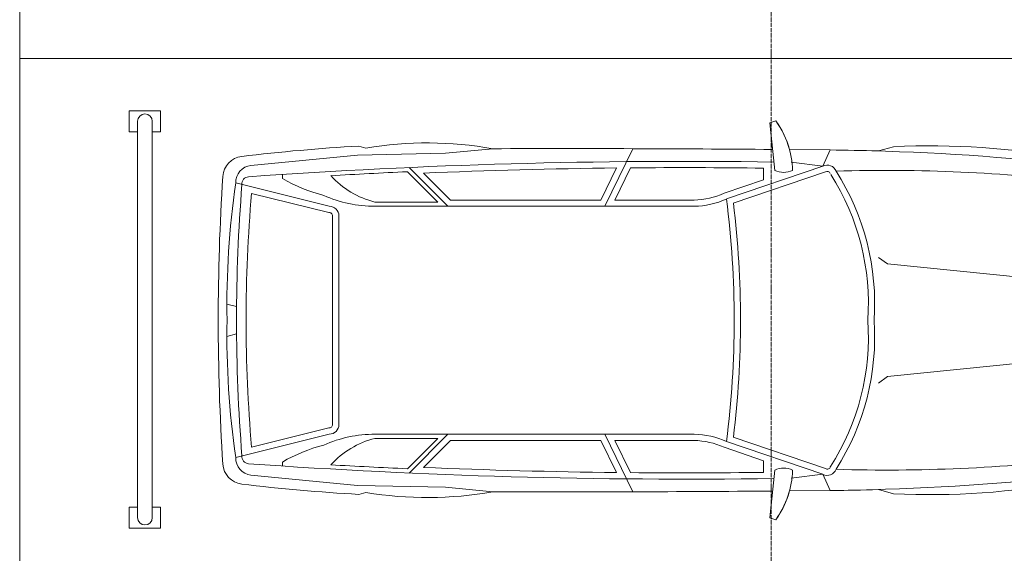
# Model space of a CAD drawing. Header units: millimetres. Extents: x -290 to 116110, y -2975 to 80225.
# Tile 194 of 247: x 65990 to 70707, y 59690 to 62248. Entities that reach past the tile are written whole.
import ezdxf

# ---------------------------------------------------------------- set-up
doc = ezdxf.new("R2010")
doc.units = ezdxf.units.MM
doc.linetypes.add('ADSK_Линия сетки', pattern=[25, 20, -2.5, 0, -2.5])
for name, color, linetype, lineweight in [('Оси', 7, 'Continuous', 9), ('Парковка', 7, 'Continuous', 18), ('Элементы узлов', 7, 'Continuous', 18)]:
    doc.layers.add(name, color=color, linetype=linetype, lineweight=lineweight)

# ---------------------------------------------------------------- blocks, each defined once
blk = doc.blocks.new('199_Парковочные места 3 класса и МГН - Средний класс-5604846-B2_-11_400__На лист секция 4_-11_400')
at = {"layer": 'Парковка', "color": 253, "true_color": 0xaaaaaa}
for p, q in [((0, -5300), (0, 0)), ((2500, 0), (2500, -5300)), ((250, -4625), (250, -4775)), ((250, -4625), (350, -4625)), ((300, -4665), (2200, -4665)), ((350, -4625), (350, -4665)), ((2150, -4625), (2150, -4665)), ((2150, -4625), (2250, -4625)), ((2250, -4625), (2250, -4775)), ((300, -4735), (2200, -4735)), ((350, -4735), (350, -4775)), ((2150, -4735), (2150, -4775)), ((250, -4775), (350, -4775)), ((2150, -4775), (2250, -4775)), ((2500, -5300), (0, -5300))]:
    blk.add_line(p, q, dxfattribs=at)
for centre, start, end in [((300, -4700), 90, 270), ((2200, -4700), 270, 90)]:
    blk.add_arc(centre, 35, start, end, dxfattribs=at)
at = {"layer": 'Элементы узлов', "color": 253, "true_color": 0xaaaaaa}
for p, q in [((983.8, -1142.3), (1089.6, -98.7)), ((1523.8, -1142.3), (1418.1, -98.7)), ((422.3, -1114.3), (442.5, -1185.5)), ((422.3, -1114.3), (442.5, -1185.5)), ((2085.4, -1114.3), (2065.2, -1185.5)), ((2065.2, -1185.5), (2085.4, -1114.3)), ((952.8, -1185.7), (983.8, -1142.3)), ((1554.8, -1185.7), (1523.8, -1142.3)), ((435.9, -1612.5), (437.8, -1418.4)), ((437.8, -1418.4), (435.9, -1612.5)), ((515.3, -1452.5), (437.8, -1418.4)), ((515.3, -1452.5), (496.7, -1604.6)), ((515.3, -1452.5), (672.7, -1914.3)), ((542.8, -1440), (693.3, -1881.5)), ((1964.9, -1440), (1814.4, -1881.5)), ((1992.3, -1452.5), (1834.9, -1914.3)), ((1992.3, -1452.5), (2069.9, -1418.4)), ((1992.3, -1452.5), (2010.9, -1604.6)), ((2071.8, -1612.5), (2069.9, -1418.4)), ((2071.8, -1612.5), (2069.9, -1418.4)), ((297.9, -1678.4), (307.5, -1706.8)), ((297.9, -1678.4), (307.5, -1706.8)), ((307.5, -1706.8), (535.8, -1682.8)), ((307.5, -1706.8), (435.2, -1693.4)), ((2200.1, -1706.8), (1971.9, -1682.8)), ((2072.4, -1693.4), (2200.1, -1706.8)), ((2209.8, -1678.4), (2200.1, -1706.8)), ((2200.1, -1706.8), (2209.8, -1678.4)), ((580.4, -1736.3), (524.7, -1736.3)), ((580.4, -1736.3), (644.8, -1925.3)), ((1927.3, -1736.3), (1862.8, -1925.3)), ((1927.3, -1736.3), (1982.9, -1736.3)), ((677.7, -2069.4), (677.7, -2449.4)), ((707.7, -2069.1), (707.7, -3598.1)), ((1800, -2069.1), (1799.9, -3598.1)), ((1830, -2069.4), (1830, -2449.4)), ((707.7, -2497.5), (431.5, -2362.6)), ((677.7, -2449.4), (523.4, -2374)), ((1800, -2497.5), (2076.1, -2362.6)), ((1830, -2449.4), (1984.3, -2374)), ((677.7, -2516.2), (524, -2441.1)), ((1830, -2516.2), (1983.6, -2441.1)), ((677.7, -2516.2), (677.7, -3236.7)), ((1830, -2516.2), (1830, -3236.7)), ((453.3, -3259.9), (431.6, -3033.4)), ((2054.4, -3259.9), (2076.1, -3033.4)), ((707.7, -3249.1), (521.7, -3435.1)), ((677.7, -3236.7), (548.7, -3365.7)), ((1799.9, -3249.1), (1986, -3435.1)), ((1830, -3236.7), (1959, -3365.7)), ((462.6, -3681.8), (453.3, -3259.9)), ((687.7, -3297.4), (542, -3443)), ((687.7, -3297.4), (687.7, -3598.1)), ((1819.9, -3297.4), (1819.9, -3598.1)), ((1819.9, -3297.4), (1965.6, -3443)), ((2045.1, -3681.8), (2054.4, -3259.9)), ((419.2, -3675.6), (428.5, -3641.5)), ((428.5, -3641.5), (419.2, -3675.6)), ((2088.5, -3675.6), (2079.2, -3641.5)), ((2088.5, -3675.6), (2079.2, -3641.5)), ((511.9, -4192.1), (462.6, -3681.8)), ((1995.8, -4192.1), (2045.1, -3681.8)), ((1253.8, -3770.9), (753.8, -3770.9)), ((1253.8, -3770.9), (1753.8, -3770.9)), ((707.7, -3817), (596, -4265.1)), ((737.9, -3819.8), (645.9, -4188.9)), ((1253.8, -3800.9), (753.8, -3800.9)), ((1253.8, -3800.9), (1753.8, -3800.9)), ((1769.7, -3819.8), (1861.7, -4188.9)), ((1799.9, -3817), (1911.6, -4265.1)), ((574.3, -4041.7), (555, -4041.7)), ((1933.4, -4041.7), (1952.6, -4041.7)), ((1188.1, -4261.3), (1176.6, -4307.4)), ((1319.5, -4261.3), (1331, -4307.4))]:
    blk.add_line(p, q, dxfattribs=at)
for centre, radius, start, end in [((8357.7, -1141), 7822.1, 173.06091, 181.81947), ((-5850.1, -1141), 7822.1, 358.18053, 6.93909), ((3990.7, -937.1), 3572.9, 169.195, 182.843), ((3990.7, -937.1), 3572.9, 169.195, 182.843), ((-1483.1, -937.1), 3572.9, 357.157, 10.805), ((-1483.1, -937.1), 3572.9, 357.157, 10.805), ((12318.1, -1542.7), 11881, 174.25868, 179.4003), ((-9810.4, -1542.7), 11881, 0.5997, 5.74132), ((12318.1, -1542.7), 11881, 178.27689, 179.4003), ((1172.2, -2380), 1175.5, 86.0181, 122.5623), ((1335.5, -2380), 1175.5, 57.4377, 93.9819), ((-9810.4, -1542.7), 11881, 0.5997, 1.72311), ((1172.2, -2380), 1145.5, 85.9136, 122.5623), ((1335.5, -2380), 1145.5, 57.2304, 94.0864), ((555, -1431.5), 44.9, 110.1373, 207.9235), ((1952.7, -1431.5), 44.9, 332.0765, 69.8627), ((555, -1431.5), 14.9, 110.1373, 214.6567), ((1952.7, -1431.5), 14.9, 325.3433, 79.1758), ((545.7, -2019.9), 421.9, 91.3449, 125.9666), ((444.1, -1640.4), 100.9, 335.1844, 24.8156), ((2063.5, -1640.4), 100.9, 155.1844, 204.8156), ((1962, -2019.9), 421.9, 54.0334, 88.6551), ((545.7, -2019.9), 421.9, 105.0802, 125.9666), ((1962, -2019.9), 421.9, 54.0334, 74.9198), ((122294.8, -2693.9), 121863.7, 179.529578, 180.159624), ((122294.8, -2693.9), 121863.7, 179.529578, 180.159624), ((29999.8, -2117.9), 29507.5, 179.16337, 184.05433), ((-27492.1, -2117.9), 29507.5, 355.94567, 0.83663), ((-119787.1, -2693.9), 121863.7, 359.840376, 0.470422), ((-119787.1, -2693.9), 121863.7, 359.840376, 0.470422), ((29999.8, -2117.9), 29477.5, 179.25824, 180.49792), ((-27492.1, -2117.9), 29477.5, 359.50208, 0.74176), ((1253.8, -6444.6), 4567.5, 82.6909, 97.3089), ((1253.8, -6444.6), 4597.5, 82.9964, 97.0033), ((308.1, -2077.9), 369.7, 1.3171, 24.386), ((308.1, -2077.9), 399.7, 1.2667, 24.1731), ((2199.5, -2077.9), 399.7, 155.8269, 178.7333), ((2199.5, -2077.9), 369.7, 155.614, 178.6829), ((29999.8, -2117.9), 29477.5, 180.62835, 182.42614), ((-27492.1, -2117.9), 29477.5, 357.57386, 359.37165), ((2197.9, -3346.5), 1793.9, 169.9492, 189.4665), ((2197.9, -3346.5), 1793.9, 169.9492, 189.4665), ((309.7, -3346.5), 1793.9, 350.5335, 10.0508), ((309.7, -3346.5), 1793.9, 350.5335, 10.0508), ((29999.8, -2117.9), 29487.5, 182.57574, 183.2896), ((-27492.1, -2117.9), 29487.5, 356.7104, 357.42426), ((270, -3491.9), 431, 312.4417, 345.7397), ((104.4, -3598.1), 603.3, 335.9999, 0.0001), ((2403.2, -3598.1), 603.3, 179.9999, 204.0001), ((2237.6, -3491.9), 431, 194.2603, 227.5583), ((9206.1, -3181.8), 8800.8, 183.21671, 186.88355), ((9206.1, -3181.8), 8800.8, 183.21671, 186.88355), ((-6698.4, -3181.8), 8800.8, 353.11645, 356.78329), ((-6698.4, -3181.8), 8800.8, 353.11645, 356.78329), ((753.8, -3817), 46.1, 90, 180), ((1753.8, -3817), 46.1, 0, 90), ((753.8, -3817), 16.1, 90, 189.7873), ((1753.8, -3817), 16.1, 350.2127, 90), ((-103, -3648.4), 783.2, 329.8554, 345.5814), ((2610.7, -3648.4), 783.2, 194.4186, 210.1446), ((592.6, -4184.1), 81.1, 185.6929, 272.4229), ((1253.8, 2688.8), 6904.6, 264.9489, 275.0511), ((1915.1, -4184.1), 81.1, 267.5771, 354.3071), ((571.1, -4224.2), 103.1, 186.8835, 266.3593), ((571.1, -4224.2), 103.1, 186.8835, 266.3593), ((599.8, -4201.7), 33.8, 184.0543, 277.095), ((1253.8, 3792.2), 8053.7, 265.37189, 274.62811), ((1907.8, -4201.7), 33.8, 262.905, 355.9457), ((1936.5, -4224.2), 103.1, 273.6407, 353.1165), ((1936.5, -4224.2), 103.1, 273.6407, 353.1165), ((1185.4, -179.7), 4127.7, 261.7908, 270.9499), ((1322.3, -179.7), 4127.7, 269.0501, 278.2092), ((1249.8, 6442.3), 10791.2, 266.35928, 270.02128), ((1249.8, 6442.3), 10791.2, 266.35928, 270.02128), ((1257.8, 6442.3), 10791.2, 269.97872, 273.64072), ((1257.8, 6442.3), 10791.2, 269.97872, 273.64072)]:
    blk.add_arc(centre, radius, start, end, dxfattribs=at)
blk = doc.blocks.new('135_SLK_GD_AR_rvt-1-B2_-11_400__На лист секция 4_-11_400')
at = {"layer": 'Парковка', "color": 253, "lineweight": 18, "true_color": 0xaaaaaa, "rotation": 269.999999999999}
for p in [(-13064309.7, -9234400.3), (-13064309.7, -9236900.3)]:
    blk.add_blockref('199_Парковочные места 3 класса и МГН - Средний класс-5604846-B2_-11_400__На лист секция 4_-11_400', p, dxfattribs=at)
blk = doc.blocks.new('A$Cc005853f')
at = {"layer": 'Оси', "color": 253, "linetype": 'ADSK_Линия сетки', "true_color": 0xaaaaaa}
for p, q in [((63903.1, 2607.6), (63903.1, 76892.8)), ((67503.1, 2607.6), (67503.1, 76893.1))]:
    blk.add_line(p, q, dxfattribs=at)
at = {"lineweight": 5}
blk.add_blockref('135_SLK_GD_AR_rvt-1-B2_-11_400__На лист секция 4_-11_400', (13133512.8, 9298039.8), dxfattribs=at)

msp = doc.modelspace()

# ---------------------------------------------------------------- block references
msp.add_blockref('A$Cc005853f', (2087, 921.7))

doc.saveas('drawing.dxf')
